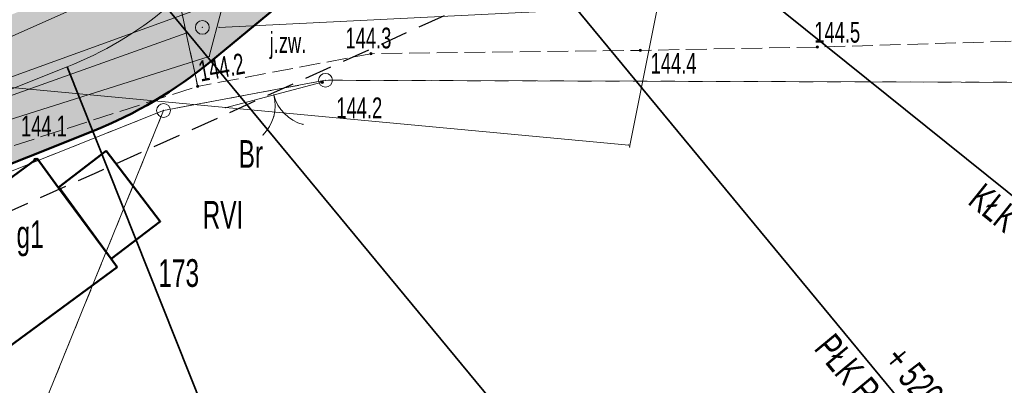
# Model space of a CAD drawing. Extents: x 6456700 to 6518119, y 5963420 to 5980059.
# Tile 166 of 256: x 6512404 to 6512439, y 5966124 to 5966137. Entities that reach past the tile are written whole.
import ezdxf
from ezdxf.enums import TextEntityAlignment as Align

# ---------------------------------------------------------------- set-up
doc = ezdxf.new("R2010")
doc.units = 0
doc.header["$MEASUREMENT"] = 0
for name, pattern in [('L_0_03', [1, 0.5, -0.5]), ('L_0_04', [1.5, 1, -0.5]), ('L_0_52', [1, 0.75, -0.25])]:
    doc.linetypes.add(name, pattern=pattern)
doc.layers.get('0').update_dxf_attribs({"color": 2, "linetype": 'CONTINUOUS', "lineweight": 5})
for name, color, linetype, lineweight in [('18mm Kreska ciągła', 7, 'CONTINUOUS', 18), ('202_punkt_graniczny', 7, 'CONTINUOUS', 18), ('209_oznaczenie_konturu_klasyfikacyjnego', 96, 'CONTINUOUS', 18), ('210_oznaczenie_konturu_uzytku_gruntowego', 96, 'CONTINUOUS', 18), ('211_numer_dzialki_ewidencyjnej', 7, 'CONTINUOUS', 18), ('218_kontur_uzytku_gruntowego', 96, 'L_0_03', 18), ('219_dzialka_ewidencyjna', 7, 'CONTINUOUS', 18), ('312_budynek_ewidencyjny', 7, 'CONTINUOUS', 18), ('312_oznaczenie_budynku_ewidencyjnego_Atr117', 7, 'CONTINUOUS', 18), ('35mm Ciągła', 7, 'CONTINUOUS', 35), ('50mm Kreska ciągła', 7, 'CONTINUOUS', 50), ('9mm Kreska ciągła', 252, 'CONTINUOUS', 9), ('brama', 7, 'CONTINUOUS', 18), ('budynek', 7, 'CONTINUOUS', 18), ('inny_obiekt_trwale_zwiazany_z_budynkiem__powierzchnia_', 7, 'CONTINUOUS', 18), ('jezdnia', 7, 'CONTINUOUS', 18), ('jezdnia_Atr17', 7, 'CONTINUOUS', 18), ('ogrodzenie_trwale', 7, 'CONTINUOUS', 18), ('pikieta_naturalna', 7, 'CONTINUOUS', 18), ('pikieta_naturalna_Atr2', 7, 'CONTINUOUS', 18), ('przewod_elektroenergetyczny_niskiego_napiecia', 7, 'CONTINUOUS', 18), ('przewod_kanalizacyjny', 7, 'CONTINUOUS', 18), ('przewod_telekomunikacyjny_podziemny', 7, 'CONTINUOUS', 18), ('przewod_wodociagowy', 7, 'CONTINUOUS', 18), ('studnia_kanalizacyjna', 7, 'CONTINUOUS', 18), ('Zakres', 7, 'CONTINUOUS', 18)]:
    doc.layers.add(name, color=color, linetype=linetype, lineweight=lineweight)
doc.styles.get("Standard").update_dxf_attribs({"font": 'txt', "width": 0.75})
doc.styles.add('Znaczniki', font='GOTHIC.TTF', dxfattribs={"width": 0.7})

# ---------------------------------------------------------------- blocks, each defined once
blk = doc.blocks.new('mdcp_nowa')
at = {"layer": 'pikieta_naturalna', "linetype": 'Continuous', "lineweight": 18}
for points in [[(6495163.7, 5982586.915, 1), (6495163.7, 5982587.005, 1)], [(6495147.58, 5982586.675, 1), (6495147.58, 5982586.765, 1)], [(6495157.31, 5982586.795, 1), (6495157.31, 5982586.885, 1)], [(6495141.32, 5982585.495, 1), (6495141.32, 5982585.585, 1)], [(6495145.82, 5982585.645, 1), (6495145.82, 5982585.735, 1)], [(6495135.45, 5982582.855, 1), (6495135.45, 5982582.945, 1)]]:
    blk.add_hatch(color=18, dxfattribs=at).paths.add_polyline_path(points)
at = {"layer": '202_punkt_graniczny', "color": 7, "linetype": 'Continuous', "lineweight": 18}
for centre in [(6495145.94, 5982585.76), (6495140.09, 5982584.67)]:
    blk.add_circle(centre, 0.25, dxfattribs=at)
at = {"layer": '202_punkt_graniczny'}
for p in [(6495145.94, 5982585.76), (6495140.09, 5982584.67)]:
    blk.add_point(p, dxfattribs=at)
at = {"layer": '218_kontur_uzytku_gruntowego', "lineweight": 18, "flags": 128}
for points in [[(6495145.94, 5982585.76), (6495140.09, 5982584.67)], [(6495176.55, 5982585.67), (6495145.94, 5982585.76)], [(6495140.09, 5982584.67), (6495127.94, 5982579.83)], [(6495140.09, 5982584.67), (6495135.65, 5982573.73)]]:
    blk.add_lwpolyline(points, dxfattribs=at)
at = {"layer": '218_kontur_uzytku_gruntowego'}
for p in [(6495145.94, 5982585.76), (6495145.94, 5982585.76), (6495145.94, 5982585.76), (6495145.94, 5982585.76), (6495140.09, 5982584.67), (6495140.09, 5982584.67), (6495140.09, 5982584.67), (6495140.09, 5982584.67), (6495140.09, 5982584.67), (6495140.09, 5982584.67)]:
    blk.add_point(p, dxfattribs=at)
at = {"layer": '219_dzialka_ewidencyjna', "color": 3, "linetype": 'Continuous', "lineweight": 18, "flags": 128}
for points in [[(6495140.09, 5982584.67), (6495145.94, 5982585.76)], [(6495145.94, 5982585.76), (6495176.55, 5982585.67)], [(6495127.94, 5982579.83), (6495140.09, 5982584.67)], [(6495135.65, 5982573.73), (6495140.09, 5982584.67)]]:
    blk.add_lwpolyline(points, dxfattribs=at)
at = {"layer": '219_dzialka_ewidencyjna', "color": 3}
for p in [(6495145.94, 5982585.76), (6495145.94, 5982585.76), (6495140.09, 5982584.67), (6495140.09, 5982584.67), (6495140.09, 5982584.67)]:
    blk.add_point(p, dxfattribs=at)
at = {"layer": '312_budynek_ewidencyjny', "color": 7, "linetype": 'Continuous', "lineweight": 50, "flags": 128}
for points in [[(6495131.13, 5982579.71), (6495135.52, 5982582.93)], [(6495135.52, 5982582.93), (6495136.3, 5982581.88)], [(6495136.3, 5982581.88), (6495138.2, 5982579.31)], [(6495138.2, 5982579.31), (6495138.41, 5982579.01)], [(6495138.41, 5982579.01), (6495134.02, 5982575.78)]]:
    blk.add_lwpolyline(points, dxfattribs=at)
at = {"layer": '312_budynek_ewidencyjny'}
for p in [(6495135.52, 5982582.93), (6495135.52, 5982582.93), (6495136.3, 5982581.88), (6495136.3, 5982581.88), (6495138.2, 5982579.31), (6495138.2, 5982579.31), (6495138.41, 5982579.01), (6495138.41, 5982579.01)]:
    blk.add_point(p, dxfattribs=at)
at = {"layer": 'brama', "color": 7, "linetype": 'Continuous', "lineweight": 18, "flags": 128}
blk.add_lwpolyline([(6495145.82, 5982585.69), (6495142.32, 5982584.77)], dxfattribs=at)
at = {"layer": 'brama', "color": 7, "linetype": 'Continuous', "lineweight": 18}
for centre, start, end in [((6495142.619, 5982584.849), 314.727, 14.727), ((6495145.521, 5982585.611), 194.727, 254.727)]:
    blk.add_arc(centre, 1.5, start, end, dxfattribs=at)
at = {"layer": 'brama'}
for p in [(6495145.82, 5982585.69), (6495144.07, 5982585.23), (6495144.07, 5982585.23), (6495142.32, 5982584.77), (6495144.455, 5982584.556), (6495144.066, 5982584.454), (6495145.126, 5982584.164), (6495143.675, 5982583.783)]:
    blk.add_point(p, dxfattribs=at)
at = {"layer": 'budynek', "color": 7, "linetype": 'Continuous', "lineweight": 50, "flags": 128}
blk.add_lwpolyline([(6495138.02, 5982583.21), (6495139.97, 5982580.66), (6495138.2, 5982579.31), (6495136.31, 5982581.9)], close=True, dxfattribs=at)
at = {"layer": 'budynek'}
for p in [(6495138.02, 5982583.21), (6495136.31, 5982581.9), (6495139.97, 5982580.66), (6495138.2, 5982579.31)]:
    blk.add_point(p, dxfattribs=at)
at = {"layer": 'inny_obiekt_trwale_zwiazany_z_budynkiem__powierzchnia_', "color": 7, "linetype": 'Continuous', "lineweight": 18, "flags": 128}
blk.add_lwpolyline([(6495136.31, 5982581.9), (6495138.02, 5982583.21), (6495139.97, 5982580.66), (6495138.2, 5982579.31)], close=True, dxfattribs=at)
at = {"layer": 'inny_obiekt_trwale_zwiazany_z_budynkiem__powierzchnia_'}
for p in [(6495138.02, 5982583.21), (6495136.31, 5982581.9), (6495139.97, 5982580.66), (6495138.2, 5982579.31)]:
    blk.add_point(p, dxfattribs=at)
at = {"layer": 'jezdnia', "color": 7, "linetype": 'L_0_52', "lineweight": 18, "flags": 128}
for points in [[(6495168.95, 5982621.1), (6495164.78, 5982613.89), (6495159.9, 5982606.05), (6495153.8, 5982598.28), (6495151.67, 5982595.69), (6495150.99, 5982592.86), (6495152.5, 5982589.98), (6495157.38, 5982590), (6495163.87, 5982590.08), (6495170.78, 5982590.19), (6495184.51, 5982590.86), (6495184.64, 5982587.8), (6495170.5, 5982587.16), (6495163.7, 5982586.96), (6495157.31, 5982586.84), (6495147.58, 5982586.72), (6495141.32, 5982585.54), (6495140.56, 5982589.08), (6495146.09, 5982593.62), (6495151.75, 5982599.55), (6495157.44, 5982607.04), (6495162.46, 5982614.44), (6495167.1, 5982622.09)], [(6495134.37, 5982583.3), (6495113.38, 5982574.25), (6495104.78, 5982567.21), (6495094.42, 5982556.42), (6495077.25, 5982527.64), (6495065.47, 5982509.01), (6495049.82, 5982491.48), (6495035, 5982466.78), (6495029.3, 5982456), (6495014.86, 5982429.39), (6495004.75, 5982409.18), (6494998.73, 5982397.06), (6494987.52, 5982373.63), (6494982.83, 5982364.72), (6494972.31, 5982345.03), (6494970.53, 5982342.23), (6494960.57, 5982327.01), (6494956.04, 5982320.35), (6494947.33, 5982304.72), (6494935.61, 5982281.93), (6494926.04, 5982257.99), (6494919.72, 5982242.45), (6494913.81, 5982225.8), (6494910.48, 5982216.25), (6494906.14, 5982216.99), (6494909.9, 5982227.31), (6494916.12, 5982243.16), (6494921.48, 5982258.77), (6494931.15, 5982282.69), (6494943.64, 5982306.31), (6494959.06, 5982330.89), (6494969.1, 5982347.08), (6494979.83, 5982365.44), (6494985.75, 5982378.98), (6494994.88, 5982398.03), (6495001.66, 5982410.76), (6495011.8, 5982430.8), (6495026, 5982457.23), (6495032.25, 5982468.97), (6495046.11, 5982493.71), (6495063.09, 5982514.09), (6495073.26, 5982529.52), (6495082.96, 5982547.05), (6495093.01, 5982560.56), (6495101.98, 5982569.59), (6495101.3, 5982571.6), (6495108.99, 5982577.59), (6495110.03, 5982578.44), (6495121.58, 5982583.64), (6495122.46, 5982584.02), (6495130.77, 5982587.79), (6495134.82, 5982589.62), (6495140.56, 5982589.08), (6495141.32, 5982585.54)]]:
    blk.add_lwpolyline(points, close=True, dxfattribs=at)
at = {"layer": 'jezdnia'}
for p in [(6495147.58, 5982586.72), (6495157.31, 5982586.84), (6495163.7, 5982586.96), (6495141.32, 5982585.54), (6495141.32, 5982585.54)]:
    blk.add_point(p, dxfattribs=at)
at = {"layer": 'ogrodzenie_trwale'}
for p in [(6495142.32, 5982584.77), (6495135.52, 5982582.93)]:
    blk.add_point(p, dxfattribs=at)
at = {"layer": 'pikieta_naturalna', "color": 7, "linetype": 'Continuous', "lineweight": 18}
for centre in [(6495163.7, 5982586.96), (6495147.58, 5982586.72), (6495157.31, 5982586.84), (6495141.32, 5982585.54), (6495145.82, 5982585.69), (6495135.45, 5982582.9)]:
    blk.add_circle(centre, 0.045, dxfattribs=at)
at = {"layer": 'pikieta_naturalna'}
for p in [(6495147.58, 5982586.72), (6495157.31, 5982586.84), (6495163.7, 5982586.96), (6495145.82, 5982585.69), (6495141.32, 5982585.54), (6495135.45, 5982582.9)]:
    blk.add_point(p, dxfattribs=at)
at = {"layer": 'przewod_elektroenergetyczny_niskiego_napiecia', "color": 1, "linetype": 'Continuous', "lineweight": 18, "flags": 128}
for points in [[(6495156.92, 5982583.35), (6495163.87, 5982618.13)], [(6495125.18, 5982586.38), (6495156.89, 5982583.42)]]:
    blk.add_lwpolyline(points, dxfattribs=at)
at = {"layer": 'przewod_elektroenergetyczny_niskiego_napiecia'}
for p in [(6495156.89, 5982583.42), (6495156.92, 5982583.35)]:
    blk.add_point(p, dxfattribs=at)
at = {"layer": 'przewod_elektroenergetyczny_niskiego_napiecia', "color": 1}
for p in [(6495156.89, 5982583.42), (6495156.92, 5982583.35)]:
    blk.add_point(p, dxfattribs=at)
at = {"layer": 'przewod_kanalizacyjny', "color": 34, "linetype": 'Continuous', "lineweight": 18, "flags": 128}
for points in [[(6495170.45, 5982625.77), (6495156.12, 5982602.36), (6495141.15, 5982588.26), (6495113.72, 5982578.32), (6495092.68, 5982569.53), (6495045.09, 5982537.09), (6495021.25, 5982523.09), (6494993.35, 5982504.58), (6494979.31, 5982519.23), (6494973.67, 5982513.49)], [(6495186.2, 5982590.22), (6495154.98, 5982588.3), (6495142.09, 5982587.67)], [(6495114.53, 5982577.83), (6495119.91, 5982579.97), (6495140.93, 5982587.47)]]:
    blk.add_lwpolyline(points, dxfattribs=at)
at = {"layer": 'przewod_kanalizacyjny'}
for p in [(6495140.93, 5982587.47), (6495142.09, 5982587.67)]:
    blk.add_point(p, dxfattribs=at)
at = {"layer": 'przewod_telekomunikacyjny_podziemny', "color": 30, "linetype": 'Continuous', "lineweight": 18, "flags": 128}
blk.add_lwpolyline([(6495153.57, 5982590.59), (6495149.14, 5982590.45), (6495146.08, 5982590.25), (6495137.25, 5982588.52), (6495132.01, 5982586.2), (6495123.45, 5982582.26), (6495120.04, 5982580.6), (6495115.99, 5982577.9), (6495111.25, 5982574.85), (6495109.73, 5982573.75), (6495105.03, 5982569.65), (6495099.27, 5982564.71), (6495094.68, 5982561.57), (6495093.47, 5982560.69), (6495089.6, 5982556.27), (6495092.03, 5982554.5), (6495087.91, 5982546.77), (6495085.02, 5982541.49), (6495079.35, 5982530.1)], dxfattribs=at)
at = {"layer": 'przewod_wodociagowy', "color": 5, "linetype": 'Continuous', "lineweight": 18, "flags": 128}
for points in [[(6495141.74, 5982586.62), (6495142.18, 5982588.3), (6495155.04, 5982602.15), (6495166.84, 5982620.28), (6495169.54, 5982626.28), (6495170.45, 5982629.21), (6495171.51, 5982640.57), (6495178.33, 5982653.56), (6495190.65, 5982666.48), (6495208.75, 5982678.3), (6495220.98, 5982677.43), (6495221.38, 5982677.4)], [(6495111.97, 5982575.51), (6495115.93, 5982577.66), (6495116.31, 5982577.94), (6495116.66, 5982577.91), (6495119.49, 5982579.58), (6495141.74, 5982586.62)]]:
    blk.add_lwpolyline(points, dxfattribs=at)
at = {"layer": 'przewod_wodociagowy'}
blk.add_point((6495141.74, 5982586.62), dxfattribs=at)
blk.add_point((6495141.74, 5982586.62), dxfattribs=at)
at = {"layer": 'studnia_kanalizacyjna', "color": 34, "linetype": 'Continuous', "lineweight": 13}
blk.add_circle((6495141.49, 5982587.67), 0.25, dxfattribs=at)
at = {"layer": 'studnia_kanalizacyjna'}
blk.add_point((6495141.49, 5982587.67), dxfattribs=at)
at = {"layer": 'Zakres', "linetype": 'L_0_04', "lineweight": 25, "flags": 128}
blk.add_lwpolyline([(6495113.77, 5985050.22), (6495121.12, 5984877.07), (6495125.76, 5984757.87), (6495129.89, 5984649.81), (6495141.08, 5984611.3), (6495145.77, 5984544.53), (6495147.36, 5984487.27), (6495157.22, 5984392.07), (6495162.95, 5984387.45), (6495180.24, 5984384.16), (6495229.5, 5984386.61), (6495251.65, 5984373.41), (6495258.77, 5984357.12), (6495255.44, 5984330.44), (6495250.77, 5984304.39), (6495252.21, 5984282.78), (6495255.46, 5984256.45), (6495254.94, 5984238.25), (6495266.4, 5984211), (6495277.24, 5984182.33), (6495294.2, 5984133.19), (6495300.94, 5984095.37), (6495313.24, 5984037.69), (6495317.44, 5983978.18), (6495300.35, 5983922.18), (6495282.35, 5983883.38), (6495266.21, 5983862.23), (6495242.03, 5983839.67), (6495211.11, 5983816.86), (6495158.26, 5983772.66), (6495130.6, 5983651.16), (6495116.31, 5983543.43), (6495129.51, 5983346.73), (6495134.58, 5983264.71), (6495139.64, 5983186.97), (6495193.25, 5983077.94), (6495199.2, 5983041.97), (6495206.23, 5983026), (6495208.96, 5983004.88), (6495202.27, 5982979.48), (6495202.42, 5982950.13), (6495209.35, 5982897.38), (6495215.97, 5982850.34), (6495228.6, 5982809.97), (6495226.85, 5982778.82), (6495225.04, 5982750.56), (6495220.26, 5982723.37), (6495226.54, 5982679.97), (6495206.06, 5982669.48), (6495192.68, 5982657.71), (6495184.57, 5982648.65), (6495174.78, 5982624.58), (6495164.23, 5982604.61), (6495150.7, 5982588.3), (6495137.69, 5982582.43), (6495118.26, 5982573.75), (6495100.35, 5982558.42), (6495090.36, 5982544.99), (6495075.87, 5982519.06), (6495060.83, 5982499.68), (6495049.41, 5982485.49), (6495035.07, 5982459.7), (6495006.7, 5982406.64), (6494980.89, 5982351.84), (6494944.35, 5982293.29), (6494925.72, 5982250.11), (6494905.2, 5982190.37), (6494898.43, 5982153.5), (6494879.51, 5982063.89), (6494864.14, 5981992.66), (6494816.93, 5981768.61), (6494777.79, 5981577.7), (6494739.84, 5981394.72), (6494718.65, 5981297.89), (6494716.45, 5981237.31), (6494738.62, 5981208.21), (6494776.48, 5981173.06), (6494817.16, 5981137.44), (6494847.63, 5981109.8), (6494877.39, 5981077.08), (6494912.75, 5981030.55), (6494916.06, 5981014.71), (6494903.86, 5980957.01), (6494916.13, 5980953.51), (6494892.32, 5980927.59), (6494850.7, 5980858.8), (6494806.81, 5980779.89), (6494785.1, 5980753.49), (6494715.22, 5980723.29), (6494679.96, 5980686.78), (6494651.35, 5980651.29), (6494549.14, 5980683.24), (6494511.84, 5980659.66), (6494443.61, 5980630.33), (6494428.78, 5980598.6), (6494431.58, 5980579.46), (6494420.56, 5980549.76), (6494416.45, 5980528.2), (6494403.86, 5980507.16), (6494388.89, 5980482.96), (6494365.32, 5980407.99), (6494335.67, 5980315.15), (6494332.29, 5980297.41), (6494335.1, 5980278.18), (6494347.25, 5980254.84), (6494336.79, 5980250.09), (6494300.04, 5980271.34), (6494320.8, 5980301.43), (6494336.81, 5980349.17), (6494344.85, 5980380.92), (6494360.85, 5980437.13), (6494374.18, 5980476.38), (6494386.14, 5980498.84), (6494403.02, 5980528.52), (6494411.33, 5980563.19), (6494420.84, 5980586.25), (6494420.25, 5980601.11), (6494434.95, 5980635.94), (6494446.75, 5980644.99), (6494465.77, 5980647.27), (6494513.02, 5980669.46), (6494507.85, 5980679.68), (6494547.89, 5980705.83), (6494570.06, 5980691.34), (6494636.17, 5980669.05), (6494706.14, 5980756.86), (6494742.78, 5980772.58), (6494798.53, 5980814.27), (6494826.12, 5980867.97), (6494849.57, 5980908.6), (6494845.35, 5980942.01), (6494853.94, 5980970.83), (6494891.08, 5980960.54), (6494890.11, 5980965.73), (6494903.94, 5981025.69), (6494869.98, 5981070.3), (6494770.97, 5981160.58), (6494728.18, 5981200.64), (6494706.13, 5981229.56), (6494707.94, 5981299.75), (6494728.84, 5981398.1), (6494767.06, 5981580.19), (6494806.17, 5981770.55), (6494854.36, 5981994.76), (6494869.73, 5982065.97), (6494888.61, 5982155.44), (6494891.67, 5982173.95), (6494895.82, 5982197.45), (6494916.38, 5982253.72), (6494935.47, 5982297.95), (6494954.97, 5982331.67), (6494972.09, 5982356.64), (6494997.76, 5982411.14), (6495026.29, 5982464.48), (6495041.09, 5982491.09), (6495052.99, 5982505.88), (6495067.51, 5982524.6), (6495081.94, 5982550.43), (6495092.99, 5982565.28), (6495112.86, 5982582.29), (6495133.59, 5982591.55), (6495144.48, 5982596.46), (6495155.87, 5982610.19), (6495165.7, 5982628.8), (6495175.96, 5982654.03), (6495185.62, 5982664.83), (6495200.4, 5982677.82), (6495212.49, 5982688.04), (6495209.64, 5982723.43), (6495215.22, 5982750.57), (6495216.87, 5982779.54), (6495218.31, 5982809.31), (6495206.86, 5982847.92), (6495199.44, 5982894.74), (6495192.11, 5982948.71), (6495190.16, 5982979.24), (6495183.47, 5983075.16), (6495129.79, 5983184.34), (6495124.6, 5983264.07), (6495119.53, 5983346.09), (6495106.27, 5983543.75), (6495120.74, 5983652.9), (6495148.75, 5983779.42), (6495204.15, 5983826.04), (6495273.41, 5983889.36), (6495288.53, 5983927.42), (6495300.83, 5983964.69), (6495303.91, 5983980.14), (6495301.32, 5984039.55), (6495291.1, 5984093.63), (6495284.5, 5984130.67), (6495267.84, 5984178.93), (6495257.12, 5984207.3), (6495244.96, 5984236.19), (6495244.79, 5984255.42), (6495242.25, 5984281.97), (6495240.71, 5984304.95), (6495245.55, 5984331.94), (6495248.51, 5984355.64), (6495243.77, 5984366.47), (6495226.98, 5984376.47), (6495179.54, 5984374.12), (6495158.61, 5984378.09), (6495147.7, 5984386.91), (6495137.38, 5984486.61), (6495135.78, 5984544.04), (6495131.18, 5984609.54), (6495119.95, 5984648.2), (6495115.76, 5984757.49), (6495111.12, 5984876.67), (6495103.73, 5985050.93), (6495109.36, 5985081.73), (6495120.41, 5985085.88)], close=True, dxfattribs=at)
at = {"layer": 'Zakres'}
blk.add_point((6495137.69, 5982582.43), dxfattribs=at)
at = {"layer": '209_oznaczenie_konturu_klasyfikacyjnego', "lineweight": 20, "width": 0.66}
blk.add_text('RVI', height=1, dxfattribs=at).set_placement((6495141.5, 5982581.4), align=Align.TOP_LEFT)
at = {"layer": '210_oznaczenie_konturu_uzytku_gruntowego', "lineweight": 20, "width": 0.66}
blk.add_text('Br', height=1, dxfattribs=at).set_placement((6495142.8, 5982583.6), align=Align.TOP_LEFT)
at = {"layer": '211_numer_dzialki_ewidencyjnej', "color": 7, "lineweight": 20, "width": 0.66}
blk.add_text('173', height=1, dxfattribs=at).set_placement((6495139.9, 5982579.3), align=Align.TOP_LEFT)
at = {"layer": '312_oznaczenie_budynku_ewidencyjnego_Atr117', "color": 7, "lineweight": 20, "width": 0.66}
blk.add_text('g1', height=1, dxfattribs=at).set_placement((6495134.78, 5982580.7), align=Align.TOP_LEFT)
at = {"layer": 'jezdnia_Atr17', "color": 7, "lineweight": 15, "width": 0.66}
blk.add_text('j.zw.', height=0.75, dxfattribs=at).set_placement((6495143.92, 5982587.5), align=Align.TOP_LEFT)
at = {"layer": 'pikieta_naturalna_Atr2', "color": 7, "lineweight": 15, "width": 0.66}
for s, p in [('144.5', (6495163.59, 5982587.87)), ('144.3', (6495146.66, 5982587.66)), ('144.4', (6495157.68, 5982586.75)), ('144.2', (6495146.33, 5982585.14)), ('144.1', (6495134.94, 5982584.48))]:
    blk.add_text(s, height=0.75, dxfattribs=at).set_placement(p, align=Align.TOP_LEFT)
blk.add_text('144.2', height=0.75, rotation=10.4, dxfattribs=at).set_placement((6495141.3, 5982586.45), align=Align.TOP_LEFT)

msp = doc.modelspace()

# ---------------------------------------------------------------- block references
at = {"linetype": 'ByBlock'}
msp.add_blockref('mdcp_nowa', (17268.786, -16450.998), dxfattribs=at)

# ---------------------------------------------------------------- next in the draw order: hatches: boundary and pattern name
at = {"layer": '9mm Kreska ciągła'}
h = msp.add_hatch(dxfattribs=at)
h.set_pattern_fill('SAND_AND_LIME', color=4, scale=0.1)
h.set_pattern_definition([(37.5, (6512163.41104, 5965706.02106), (-0.006803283, 0.208096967), [0, -0.16416, 0, -0.1836, 0, -0.1755]), (7.5, (6512163.41104, 5965706.02106), (0.19113588, 0.30479178), [0, -0.08856, 0, -0.14796, 0, -0.0567]), (-32.5, (6512163.2782, 5965706.02106), (0.33632732, 0.00061118), [0, -0.054, 0, -0.1944, 0, -0.2538]), (-42.5, (6512163.2782, 5965706.02106), (0.32466167, 0.09478896), [0, -0.027, 0, -0.12744, 0, -0.1458])])
edge = h.paths.add_edge_path()
edge.add_line((6512494.454, 5966351.121), (6512492.815, 5966327.914))
edge.add_arc((6512641.445, 5966317.419), 149, 175.96099, 178.25385)
edge.add_line((6512492.514, 5966321.96), (6512491.933, 5966302.891))
edge.add_arc((6512440.957, 5966304.445), 51, 348.133, 358.2538, ccw=False)
edge.add_line((6512490.867, 5966293.957), (6512486.741, 5966274.321))
edge.add_arc((6512500.441, 5966271.442), 14, 168.133, 189.6608)
edge.add_line((6512486.64, 5966269.093), (6512490.395, 5966247.035))
edge.add_line((6512490.395, 5966247.035), (6512490.607, 5966245.791))
edge.add_arc((6512474.833, 5966243.106), 16, 357.4133, 369.6608, ccw=False)
edge.add_line((6512490.817, 5966242.384), (6512490.724, 5966240.322))
edge.add_arc((6512474.74, 5966241.044), 16, 304.6947, 357.4133, ccw=False)
edge.add_line((6512483.848, 5966227.889), (6512479.157, 5966224.642))
edge.add_arc((6512563.968, 5966102.134), 149, 124.69475, 128.17467)
edge.add_line((6512471.877, 5966219.268), (6512459.798, 5966209.771))
edge.add_arc((6512468.451, 5966198.766), 14, 128.1747, 146.5283)
edge.add_line((6512456.773, 5966206.487), (6512454.137, 5966202.499))
edge.add_arc((6512536.718, 5966147.898), 99, 146.52826, 150.19331)
edge.add_line((6512450.815, 5966197.109), (6512447.264, 5966190.909))
edge.add_arc((6512533.167, 5966141.699), 99, 150.19331, 155.56334)
edge.add_line((6512443.035, 5966182.654), (6512432.867, 5966160.275))
edge.add_arc((6512409.196, 5966171.031), 26, 321.1758, 335.5633, ccw=False)
edge.add_line((6512429.452, 5966154.731), (6512421.621, 5966145))
edge.add_arc((6512409.156, 5966155.031), 16, 309.5931, 321.1758, ccw=False)
edge.add_line((6512419.353, 5966142.701), (6512410.592, 5966135.455))
edge.add_arc((6512400.395, 5966147.785), 16, 291.7201, 309.5931, ccw=False)
edge.add_line((6512406.316, 5966132.921), (6512399.28, 5966130.118))
edge.add_arc((6512417.414, 5966084.597), 49, 111.7201, 118.6787)
edge.add_line((6512393.899, 5966127.586), (6512378.766, 5966119.308))
edge.add_arc((6512390.283, 5966098.252), 24, 118.6787, 130.9764)
edge.add_line((6512374.545, 5966116.372), (6512369.458, 5966111.954))
edge.add_arc((6512385.196, 5966093.834), 24, 130.9764, 144.2474)
edge.add_line((6512365.719, 5966107.857), (6512360.498, 5966100.604))
edge.add_arc((6512392.148, 5966077.817), 39, 144.2474, 151.7186)
edge.add_line((6512357.804, 5966096.296), (6512346.179, 5966074.69))
edge.add_arc((6512310.073, 5966094.116), 41, 323.54, 331.7186, ccw=False)
edge.add_line((6512343.048, 5966069.751), (6512332.977, 5966056.12))
edge.add_arc((6512291.959, 5966086.427), 51, 314.8687, 323.54, ccw=False)
edge.add_line((6512327.939, 5966050.283), (6512325.436, 5966047.791))
edge.add_arc((6512381.169, 5965991.802), 79, 134.86874, 142.03498)
edge.add_line((6512318.887, 5966040.401), (6512317.812, 5966039.024))
edge.add_arc((6512348.559, 5966015.032), 39, 142.035, 151.9019)
edge.add_line((6512314.155, 5966033.4), (6512307.014, 5966020.024))
edge.add_arc((6512085.596, 5966138.241), 251, 330.1315, 331.90193, ccw=False)
edge.add_line((6512303.256, 5966013.24), (6512293.172, 5965995.681))
edge.add_arc((6512509.097, 5965871.676), 249, 150.1315, 153.31422)
edge.add_line((6512286.62, 5965983.501), (6512270.802, 5965952.031))
edge.add_arc((6512493.279, 5965840.205), 249, 153.31422, 155.41165)
edge.add_line((6512266.858, 5965943.813), (6512249.846, 5965906.636))
edge.add_arc((6512203.471, 5965927.857), 51, 325.4005, 335.4117, ccw=False)
edge.add_line((6512245.451, 5965898.897), (6512232.463, 5965880.07))
edge.add_arc((6512313.954, 5965823.854), 99, 145.40047, 150.15364)
edge.add_line((6512228.085, 5965873.124), (6512213.877, 5965848.362))
edge.add_arc((6512299.746, 5965799.092), 99, 150.15364, 156.12969)
edge.add_line((6512209.214, 5965839.154), (6512198.858, 5965815.752))
edge.add_arc((6512518.006, 5965674.523), 349, 156.12969, 156.8073)
edge.add_line((6512197.211, 5965811.968), (6512194.929, 5965806.643))
edge.add_arc((6512331.888, 5965747.963), 149, 156.8073, 160.58951)
edge.add_line((6512191.357, 5965797.481), (6512178.615, 5965761.319))
edge.add_arc((6511941.881, 5965844.735), 251, 339.22463, 340.58951, ccw=False)
edge.add_line((6512176.561, 5965755.704), (6512169.456, 5965736.976))
edge.add_arc((6512195.168, 5965727.222), 27.5, 159.2246, 216.7393)
edge.add_line((6512173.13, 5965710.772), (6512174.444, 5965709.012))
edge.add_line((6512174.444, 5965709.012), (6512170.437, 5965706.021))
edge.add_line((6512170.437, 5965706.021), (6512164.212, 5965719.71))
edge.add_arc((6512161.212, 5965719.741), 3, 359.4073, 370.8714)
edge.add_arc((6512205.039, 5965728.159), 41.628, 165.2606, 190.8714, ccw=False)
edge.add_line((6512164.781, 5965738.75), (6512171.886, 5965757.477))
edge.add_arc((6511941.881, 5965844.735), 246, 339.22463, 340.58951)
edge.add_line((6512173.899, 5965762.981), (6512186.641, 5965799.143))
edge.add_arc((6512331.888, 5965747.963), 154, 156.8073, 160.58951, ccw=False)
edge.add_line((6512190.333, 5965808.612), (6512192.615, 5965813.937))
edge.add_arc((6512518.006, 5965674.523), 354, 156.12969, 156.8073, ccw=False)
edge.add_line((6512194.286, 5965817.775), (6512204.642, 5965841.178))
edge.add_arc((6512299.746, 5965799.092), 104, 150.15364, 156.12969, ccw=False)
edge.add_line((6512209.541, 5965850.851), (6512223.749, 5965875.613))
edge.add_arc((6512313.954, 5965823.854), 104, 145.40047, 150.15364, ccw=False)
edge.add_line((6512228.348, 5965882.91), (6512241.335, 5965901.737))
edge.add_arc((6512203.471, 5965927.857), 46, 325.4005, 335.4117)
edge.add_line((6512245.3, 5965908.717), (6512262.312, 5965945.894))
edge.add_arc((6512493.279, 5965840.205), 254, 153.31422, 155.41165, ccw=False)
edge.add_line((6512266.334, 5965954.276), (6512282.153, 5965985.747))
edge.add_arc((6512509.097, 5965871.676), 254, 150.1315, 153.31422, ccw=False)
edge.add_line((6512288.836, 5965998.171), (6512298.92, 5966015.73))
edge.add_arc((6512085.596, 5966138.241), 246, 330.1315, 331.90193)
edge.add_line((6512302.603, 5966022.379), (6512309.745, 5966035.755))
edge.add_arc((6512348.559, 5966015.032), 44, 142.035, 151.9019, ccw=False)
edge.add_line((6512313.87, 5966042.1), (6512314.945, 5966043.477))
edge.add_arc((6512381.169, 5965991.802), 84, 134.86874, 142.03498, ccw=False)
edge.add_line((6512321.909, 5966051.335), (6512324.411, 5966053.826))
edge.add_arc((6512291.959, 5966086.427), 46, 314.8687, 323.54)
edge.add_line((6512328.955, 5966059.091), (6512339.027, 5966072.722))
edge.add_arc((6512310.073, 5966094.116), 36, 323.54, 331.7186)
edge.add_line((6512341.776, 5966077.059), (6512353.4, 5966098.665))
edge.add_arc((6512392.148, 5966077.817), 44, 144.2474, 151.7186, ccw=False)
edge.add_line((6512356.44, 5966103.526), (6512361.662, 5966110.778))
edge.add_arc((6512385.196, 5966093.834), 29, 130.9764, 144.2474, ccw=False)
edge.add_line((6512366.18, 5966115.728), (6512371.267, 5966120.147))
edge.add_arc((6512390.283, 5966098.252), 29, 118.6787, 130.9764, ccw=False)
edge.add_line((6512376.366, 5966123.695), (6512391.499, 5966131.972))
edge.add_arc((6512417.414, 5966084.597), 54, 111.7201, 118.6787, ccw=False)
edge.add_line((6512397.43, 5966134.763), (6512404.466, 5966137.566))
edge.add_arc((6512400.395, 5966147.785), 11, 291.7201, 309.5931)
edge.add_line((6512407.405, 5966139.308), (6512409.544, 5966141.077))
edge.add_line((6512409.544, 5966141.077), (6512412.36, 5966140.811))
edge.add_line((6512412.36, 5966140.811), (6512417.441, 5966145.013))
edge.add_arc((6512409.156, 5966155.031), 13, 309.5931, 321.1758)
edge.add_line((6512419.284, 5966146.881), (6512427.115, 5966156.612))
edge.add_arc((6512409.196, 5966171.031), 23, 321.1758, 335.5633)
edge.add_line((6512430.135, 5966161.516), (6512434.645, 5966171.44))
edge.add_line((6512434.645, 5966171.44), (6512440.928, 5966185.268))
edge.add_line((6512440.928, 5966185.268), (6512439.963, 5966187.841))
edge.add_arc((6512668.213, 5966069.673), 257.025, 151.22581, 152.62894, ccw=False)
edge.add_line((6512442.925, 5966193.394), (6512446.477, 5966199.594))
edge.add_arc((6512536.718, 5966147.898), 104, 146.52826, 150.19331, ccw=False)
edge.add_line((6512449.966, 5966205.257), (6512452.602, 5966209.244))
edge.add_arc((6512468.451, 5966198.766), 19, 128.1747, 146.5283, ccw=False)
edge.add_line((6512456.708, 5966213.702), (6512468.787, 5966223.198))
edge.add_arc((6512563.968, 5966102.134), 154, 124.69475, 128.17467, ccw=False)
edge.add_line((6512476.311, 5966228.753), (6512481.002, 5966232))
edge.add_arc((6512474.74, 5966241.044), 11, 304.6947, 357.4133)
edge.add_line((6512485.729, 5966240.548), (6512485.822, 5966242.609))
edge.add_arc((6512474.833, 5966243.106), 11, 357.4133, 369.6608)
edge.add_line((6512485.677, 5966244.952), (6512485.4, 5966246.584))
edge.add_line((6512485.4, 5966246.584), (6512485.465, 5966247.035))
edge.add_line((6512485.465, 5966247.035), (6512481.305, 5966271.715))
edge.add_line((6512481.305, 5966271.715), (6512486.925, 5966298.805))
edge.add_line((6512486.925, 5966298.805), (6512487.695, 5966325.335))
edge.add_line((6512487.695, 5966325.335), (6512488.895, 5966340.485))
edge.add_line((6512488.895, 5966340.485), (6512488.714, 5966340.814))
edge.add_line((6512488.714, 5966340.814), (6512489.699, 5966354.77))
edge.add_line((6512489.699, 5966354.77), (6512494.454, 5966351.121))

# ---------------------------------------------------------------- next in the draw order: linework, layer by layer
at = {"layer": '18mm Kreska ciągła', "color": 4, "ltscale": 0.1}
msp.add_lwpolyline([(6512484.175, 5966268.674), (6512488.142, 5966245.371, -0.05349), (6512488.32, 5966242.497), (6512488.227, 5966240.435, -0.234173), (6512482.425, 5966229.944), (6512477.734, 5966226.697, 0.015185), (6512470.332, 5966221.233), (6512458.253, 5966211.737, 0.080254), (6512454.688, 5966207.866), (6512452.051, 5966203.878, 0.015993), (6512448.646, 5966198.352), (6512445.094, 5966192.152, 0.015134), (6512442.204, 5966186.732), (6512442.289, 5966184.637), (6512431.501, 5966160.896, -0.06286), (6512428.283, 5966155.671), (6512420.452, 5966145.94, -0.050582), (6512418.397, 5966143.857), (6512413.316, 5966139.655), (6512411.138, 5966139.151), (6512408.999, 5966137.382, -0.078144), (6512405.391, 5966135.243), (6512398.355, 5966132.441, 0.030372)], format="xyb", dxfattribs=at)
at = {"layer": '35mm Ciągła'}
for p, q in [((6512420.452, 5966145.94), (6512443.824, 5966127.132)), ((6512418.397, 5966143.857), (6512437.516, 5966120.739)), ((6512408.999, 5966137.382), (6512428.119, 5966114.264)), ((6512405.391, 5966135.243), (6512416.5, 5966107.376))]:
    msp.add_line(p, q, dxfattribs=at)
at = {"layer": '50mm Kreska ciągła', "color": 5, "ltscale": 0.1}
msp.add_lwpolyline([(6512486.64, 5966269.093), (6512490.395, 5966247.035), (6512490.607, 5966245.791, -0.05349), (6512490.817, 5966242.384), (6512490.724, 5966240.322, -0.234173), (6512483.848, 5966227.889), (6512479.157, 5966224.642, 0.015185), (6512471.877, 5966219.268), (6512459.798, 5966209.771, 0.080254), (6512456.773, 5966206.487), (6512454.137, 5966202.499, 0.015993), (6512450.815, 5966197.109), (6512447.264, 5966190.909, 0.023435), (6512443.035, 5966182.654), (6512432.867, 5966160.275, -0.06286), (6512429.452, 5966154.731), (6512421.621, 5966145, -0.050582), (6512419.353, 5966142.701), (6512410.592, 5966135.455, -0.078144), (6512406.316, 5966132.921), (6512399.28, 5966130.118, 0.030372)], format="xyb", dxfattribs=at)

# ---------------------------------------------------------------- next in the draw order: texts
at = {"layer": '18mm Kreska ciągła', "char_height": 1, "attachment_point": 6, "style": 'Znaczniki'}
for s, insert, rotation in [('+ 523,09 m\\PKŁK R= 14,50m', (6512443.824, 5966127.132), 321.1758), ('+ 520,16 m\\PPŁK R= 14,50m', (6512437.516, 5966120.739), 309.5914)]:
    msp.add_mtext(s, dxfattribs=dict(at, insert=insert, rotation=rotation))

doc.saveas('drawing.dxf')
